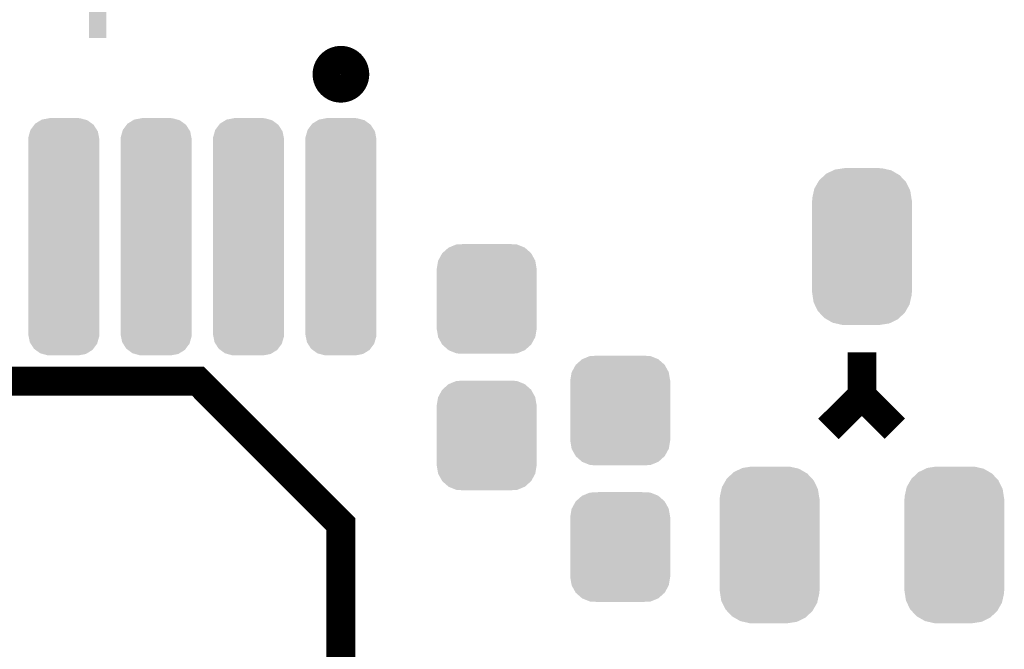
# Model space of a CAD drawing. Extents: x -0.05 to 0.95, y -0.15 to 2.1.
# Tile 20 of 51: x 0.45 to 0.72, y 0.58 to 0.76. Entities that reach past the tile are written whole.
import ezdxf

# ---------------------------------------------------------------- set-up
doc = ezdxf.new("R2010")
doc.units = 0
doc.layers.get('0').update_dxf_attribs({"linetype": 'CONTINUOUS'})
doc.layers.add('LTE_IOT_13_CLICK_V101A_GTO', color=11, linetype='CONTINUOUS')
doc.layers.add('LTE_IOT_13_CLICK_V101A_GTS', color=8, linetype='CONTINUOUS')

# ---------------------------------------------------------------- blocks, each defined once
blk = doc.blocks.new('CUSTOM_84')
for points in [[(-0.01229, 0.01267), (-0.01059, 0.01419), (0.01231, 0.01267), (0.01057, 0.01419)], [(-0.01059, 0.01419), (-0.01052, 0.01422), (0.01057, 0.01419), (0.01054, 0.01422)], [(-0.01052, 0.01422), (-0.00841, 0.01508), (0.01054, 0.01422), (0.00839, 0.01508)], [(-0.00841, 0.01508), (-0.00819, 0.01509), (0.00839, 0.01508), (0.00836, 0.01509)], [(-0.00819, 0.01509), (-0.00607, 0.0152), (0.00836, 0.01509), (0.00607, 0.0152)], [(-0.01344, 0.01062), (-0.01234, 0.01263), (0.01345, 0.01062), (0.01233, 0.01263)], [(-0.01234, 0.01263), (-0.01229, 0.01267), (0.01233, 0.01263), (0.01231, 0.01267)], [(-0.01385, 0.0083), (-0.01347, 0.01057), (0.01385, 0.0083), (0.01346, 0.01057)], [(-0.01385, 0.00825), (-0.01385, 0.0083), (0.01385, 0.00825), (0.01385, 0.0083)], [(-0.01385, -0.00825), (-0.01385, 0.00825), (0.01385, -0.00825), (0.01385, 0.00825)], [(-0.01347, 0.01057), (-0.01344, 0.01062), (0.01346, 0.01057), (0.01345, 0.01062)], [(-0.01385, -0.0083), (-0.01385, -0.00825), (0.01385, -0.0083), (0.01385, -0.00825)], [(-0.01346, -0.01057), (-0.01385, -0.0083), (0.01347, -0.01057), (0.01385, -0.0083)], [(-0.01345, -0.01062), (-0.01346, -0.01057), (0.01344, -0.01062), (0.01347, -0.01057)], [(-0.01233, -0.01263), (-0.01345, -0.01062), (0.01234, -0.01263), (0.01344, -0.01062)], [(-0.01231, -0.01267), (-0.01233, -0.01263), (0.01229, -0.01267), (0.01234, -0.01263)], [(-0.01057, -0.01419), (-0.01231, -0.01267), (0.01059, -0.01419), (0.01229, -0.01267)], [(-0.01054, -0.01422), (-0.01057, -0.01419), (0.01052, -0.01422), (0.01059, -0.01419)], [(-0.00839, -0.01508), (-0.01054, -0.01422), (0.00841, -0.01508), (0.01052, -0.01422)], [(-0.00836, -0.01509), (-0.00839, -0.01508), (0.00819, -0.01509), (0.00841, -0.01508)], [(-0.00607, -0.0152), (-0.00836, -0.01509), (0.00607, -0.0152), (0.00819, -0.01509)]]:
    blk.add_solid(points)
blk = doc.blocks.new('CUSTOM_85')
for points in [[(-0.01187, 0.01833), (-0.01033, 0.01977), (0.01178, 0.01833), (0.01043, 0.01977)], [(-0.01033, 0.01977), (-0.00993, 0.02014), (0.01043, 0.01977), (0.00978, 0.02014)], [(-0.00993, 0.02014), (-0.00796, 0.0211), (0.00978, 0.02014), (0.00812, 0.0211)], [(-0.00796, 0.0211), (-0.00753, 0.0213), (0.00812, 0.0211), (0.0072, 0.0213)], [(-0.00753, 0.0213), (-0.00505, 0.02168), (0.0072, 0.0213), (0.00553, 0.02168)], [(-0.00505, 0.02168), (-0.0049, 0.0217), (0.00553, 0.02168), (0.0049, 0.0217)], [(-0.0132, 0.01602), (-0.01216, 0.01783), (0.01312, 0.01602), (0.01224, 0.01783)], [(-0.01216, 0.01783), (-0.01187, 0.01833), (0.01224, 0.01783), (0.01178, 0.01833)], [(-0.01378, 0.01343), (-0.01333, 0.01543), (0.01371, 0.01343), (0.0134, 0.01543)], [(-0.01333, 0.01543), (-0.0132, 0.01602), (0.0134, 0.01543), (0.01312, 0.01602)], [(-0.01385, -0.0128), (-0.01385, 0.0128), (0.01385, -0.0128), (0.01385, 0.0128)], [(-0.0138, 0.0128), (-0.01378, 0.01343), (0.0138, 0.0128), (0.01371, 0.01343)], [(-0.01371, -0.01343), (-0.0138, -0.0128), (0.01378, -0.01343), (0.0138, -0.0128)], [(-0.0134, -0.01543), (-0.01371, -0.01343), (0.01333, -0.01543), (0.01378, -0.01343)], [(-0.01312, -0.01602), (-0.0134, -0.01543), (0.0132, -0.01602), (0.01333, -0.01543)], [(-0.01224, -0.01783), (-0.01312, -0.01602), (0.01216, -0.01783), (0.0132, -0.01602)], [(-0.01178, -0.01833), (-0.01224, -0.01783), (0.01187, -0.01833), (0.01216, -0.01783)], [(-0.01043, -0.01977), (-0.01178, -0.01833), (0.01033, -0.01977), (0.01187, -0.01833)], [(-0.00978, -0.02014), (-0.01043, -0.01977), (0.00993, -0.02014), (0.01033, -0.01977)], [(-0.00812, -0.0211), (-0.00978, -0.02014), (0.00796, -0.0211), (0.00993, -0.02014)], [(-0.0072, -0.0213), (-0.00812, -0.0211), (0.00753, -0.0213), (0.00796, -0.0211)], [(-0.00553, -0.02168), (-0.0072, -0.0213), (0.00505, -0.02168), (0.00753, -0.0213)], [(-0.0049, -0.0217), (-0.00553, -0.02168), (0.0049, -0.0217), (0.00505, -0.02168)]]:
    blk.add_solid(points)
blk = doc.blocks.new('CUSTOM_187')
for points in [[(-0.00612, 0.03244), (-0.00405, 0.03283), (0.0059, 0.03244), (0.00447, 0.03283)], [(-0.00405, 0.03283), (-0.004, 0.03284), (0.00447, 0.03283), (0.00426, 0.03284)], [(-0.004, 0.03284), (-0.004, 0.03285), (0.00426, 0.03284), (0.004, 0.03285)], [(-0.00924, 0.02959), (-0.00819, 0.03098), (0.00917, 0.02959), (0.00828, 0.03098)], [(-0.00819, 0.03098), (-0.00795, 0.03131), (0.00828, 0.03098), (0.00785, 0.03131)], [(-0.00795, 0.03131), (-0.0064, 0.03226), (0.00785, 0.03131), (0.00655, 0.03226)], [(-0.0064, 0.03226), (-0.00612, 0.03244), (0.00655, 0.03226), (0.0059, 0.03244)], [(-0.00985, 0.02705), (-0.00983, 0.02751), (0.00985, 0.02705), (0.00976, 0.02751)], [(-0.00983, 0.02751), (-0.00936, 0.02916), (0.00976, 0.02751), (0.00944, 0.02916)], [(-0.00936, 0.02916), (-0.00924, 0.02959), (0.00944, 0.02916), (0.00917, 0.02959)], [(-0.00985, 0.027), (-0.00985, 0.02705), (0.00985, 0.027), (0.00985, 0.02705)], [(-0.00985, -0.027), (-0.00985, 0.027), (0.00985, -0.027), (0.00985, 0.027)], [(-0.00985, -0.02705), (-0.00985, -0.027), (0.00985, -0.02705), (0.00985, -0.027)], [(-0.00976, -0.02752), (-0.00985, -0.02705), (0.00983, -0.02752), (0.00985, -0.02705)], [(-0.00943, -0.02916), (-0.00976, -0.02752), (0.00936, -0.02916), (0.00983, -0.02752)], [(-0.00916, -0.0296), (-0.00943, -0.02916), (0.00924, -0.0296), (0.00936, -0.02916)], [(-0.00828, -0.03098), (-0.00916, -0.0296), (0.0082, -0.03098), (0.00924, -0.0296)], [(-0.00782, -0.03132), (-0.00828, -0.03098), (0.00795, -0.03132), (0.0082, -0.03098)], [(-0.00654, -0.03226), (-0.00782, -0.03132), (0.00643, -0.03226), (0.00795, -0.03132)], [(-0.00582, -0.03245), (-0.00654, -0.03226), (0.00612, -0.03245), (0.00643, -0.03226)], [(-0.00446, -0.03282), (-0.00582, -0.03245), (0.00415, -0.03282), (0.00612, -0.03245)], [(-0.004, -0.03284), (-0.00446, -0.03282), (0.00406, -0.03284), (0.00415, -0.03282)], [(-0.004, -0.03285), (-0.004, -0.03284), (0.004, -0.03285), (0.00406, -0.03284)]]:
    blk.add_solid(points)

msp = doc.modelspace()

# ---------------------------------------------------------------- linework, layer by layer
at = {"layer": 'LTE_IOT_13_CLICK_V101A_GTO', "const_width": 0.0079}
msp.add_lwpolyline([(0.5357, 0.742, 1), (0.5435, 0.742, 1)], format="xyb", close=True, dxfattribs=at)
at = {"layer": 'LTE_IOT_13_CLICK_V101A_GTO', "const_width": 0.008}
for points in [[(0.6747, 0.6438), (0.684, 0.653), (0.684, 0.665)], [(0.361, 0.657), (0.5, 0.657), (0.5396, 0.6174), (0.5396, 0.512)], [(0.684, 0.653), (0.6931, 0.6439)]]:
    msp.add_lwpolyline(points, dxfattribs=at)
at = {"layer": 'LTE_IOT_13_CLICK_V101A_GTO'}
msp.add_solid([(0.4698, 0.752), (0.4698, 0.7612), (0.4746, 0.752), (0.4746, 0.7612)], dxfattribs=at)

# ---------------------------------------------------------------- block references
at = {"layer": 'LTE_IOT_13_CLICK_V101A_GTS'}
for name, p in [('CUSTOM_187', (0.4628, 0.697)), ('CUSTOM_187', (0.4884, 0.697)), ('CUSTOM_187', (0.514, 0.697)), ('CUSTOM_187', (0.5396, 0.697)), ('CUSTOM_85', (0.684, 0.6943)), ('CUSTOM_84', (0.58, 0.6798)), ('CUSTOM_84', (0.617, 0.6489)), ('CUSTOM_84', (0.58, 0.642)), ('CUSTOM_85', (0.6584, 0.6117)), ('CUSTOM_85', (0.7096, 0.6117)), ('CUSTOM_84', (0.617, 0.6111))]:
    msp.add_blockref(name, p, dxfattribs=at)

doc.saveas('drawing.dxf')
